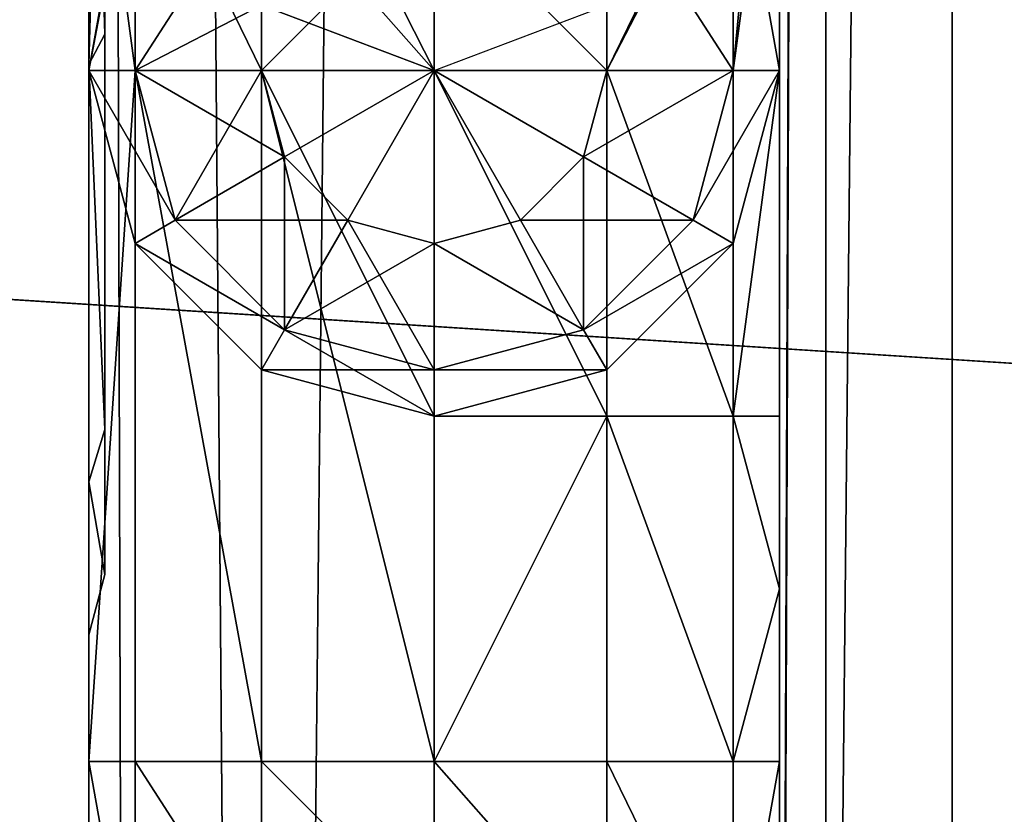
# Model space of a CAD drawing. Extents: x 0 to 923, y 0 to 335.
# Tile 67 of 164: x 281.03 to 283.88, y 158.68 to 160.98. Entities that reach past the tile are written whole.
import ezdxf

# ---------------------------------------------------------------- set-up
doc = ezdxf.new("R2010")
doc.units = 0
doc.layers.get('0').update_dxf_attribs({"color": 13, "linetype": 'CONTINUOUS'})

# ---------------------------------------------------------------- blocks, each defined once
blk = doc.blocks.new('GROUP_4')
for p, q in [((285.5669, 159.8784, 115.9638), (273.6518, 160.6368, 126.772)), ((274.2855, 160.5964, 127.5467), (286.2735, 159.8334, 116.6726))]:
    blk.add_line(p, q)
mesh = blk.add_polyface()
corners = [(286.2735, 159.8334, 116.6726), (274.4377, 171.1058, 127.5467), (274.2855, 160.5964, 127.5467), (286.4427, 171.5215, 116.6726)]
mesh.append_faces([[corners[k] for k in face] for face in [(0, 1, 2), (1, 0, 3)]], dxfattribs={"vtx0": -1})
mesh = blk.add_polyface()
corners = [(273.803, 171.0838, 126.772), (285.5669, 159.8784, 115.9638), (273.6518, 160.6368, 126.772), (285.7351, 171.497, 115.9638)]
mesh.append_faces([[corners[k] for k in face] for face in [(0, 1, 2), (1, 0, 3)]], dxfattribs={"vtx0": -1})
mesh = blk.add_polyface()
corners = [(273.6518, 160.6368, 126.772), (284.2607, 148.3322, 115.9638), (272.4773, 150.2548, 126.772), (285.5669, 159.8784, 115.9638)]
mesh.append_faces([[corners[k] for k in face] for face in [(0, 1, 2), (1, 0, 3)]], dxfattribs={"vtx0": -1})
mesh = blk.add_polyface()
corners = [(284.9594, 148.2181, 116.6726), (274.2855, 160.5964, 127.5467), (273.104, 150.1525, 127.5467), (286.2735, 159.8334, 116.6726)]
mesh.append_faces([[corners[k] for k in face] for face in [(0, 1, 2), (1, 0, 3)]], dxfattribs={"vtx0": -1})
blk = doc.blocks.new('COMPONENT_7')
blk.add_blockref('GROUP_4', (0, 0))
blk = doc.blocks.new('GROUP_2')
mesh = blk.add_polyface()
corners = [(829, 49), (1, 1), (1, 49), (829, 1)]
mesh.append_faces([[corners[k] for k in face] for face in [(0, 1, 2), (1, 0, 3)]], dxfattribs={"vtx0": -1})
mesh = blk.add_polyface()
corners = [(829, 1, 50), (1, 49, 50), (1, 1, 50), (829, 49, 50)]
mesh.append_faces([[corners[k] for k in face] for face in [(0, 1, 2), (1, 0, 3)]], dxfattribs={"vtx0": -1})
blk = doc.blocks.new('COMPONENT_4')
for p, q in [((5, 9.4675), (7.2337, 8.869)), ((7.3585, 9.085, 0.067), (7.2337, 8.869)), ((7.2337, 8.869), (8.869, 7.2337)), ((8.869, 7.2337), (9.085, 7.3585, 0.067)), ((8.869, 7.2337), (9.4675, 5)), ((9.4675, 5), (8.869, 2.7663)), ((8.869, 2.7663), (7.2337, 1.131)), ((8.869, 2.7663), (9.085, 2.6415, 0.067)), ((7.2337, 1.131), (5, 0.5325)), ((7.2337, 1.131), (7.3585, 0.915, 0.067))]:
    blk.add_line(p, q)
mesh = blk.add_polyface()
corners = [(7.3585, 9.085, 0.067), (5, 9.4675), (5, 9.717, 0.067), (7.2337, 8.869)]
mesh.append_faces([[corners[k] for k in face] for face in [(0, 1, 2), (1, 0, 3)]], dxfattribs={"vtx0": -1})
mesh = blk.add_polyface()
corners = [(1.131, 7.2337), (1.131, 2.7663), (0.5325, 5), (2.7663, 8.869), (2.7663, 1.131), (5, 0.5325), (5, 9.4675), (7.2337, 1.131), (7.2337, 8.869), (8.869, 2.7663), (8.869, 7.2337), (9.4675, 5)]
mesh.append_faces([[corners[k] for k in face] for face in [(0, 1, 2), (9, 10, 11)]], dxfattribs={"vtx0": -1})
mesh.append_faces([[corners[k] for k in face] for face in [(1, 3, 4), (4, 3, 5), (5, 6, 7), (7, 8, 9)]], dxfattribs={"vtx0": -1, "vtx1": -1})
mesh.append_faces([[corners[k] for k in face] for face in [(1, 0, 3), (5, 3, 6), (7, 6, 8), (9, 8, 10)]], dxfattribs={"vtx0": -1, "vtx2": -1})
mesh = blk.add_polyface()
corners = [(7.3585, 9.085, 0.067), (8.869, 7.2337), (7.2337, 8.869), (9.085, 7.3585, 0.067)]
mesh.append_faces([[corners[k] for k in face] for face in [(0, 1, 2), (1, 0, 3)]], dxfattribs={"vtx0": -1})
mesh = blk.add_polyface()
corners = [(9.085, 7.3585, 0.067), (9.4675, 5), (8.869, 7.2337), (9.717, 5, 0.067)]
mesh.append_faces([[corners[k] for k in face] for face in [(0, 1, 2), (1, 0, 3)]], dxfattribs={"vtx0": -1})
mesh = blk.add_polyface()
corners = [(9.4675, 5), (9.085, 2.6415, 0.067), (8.869, 2.7663), (9.717, 5, 0.067)]
mesh.append_faces([[corners[k] for k in face] for face in [(0, 1, 2), (1, 0, 3)]], dxfattribs={"vtx0": -1})
mesh = blk.add_polyface()
corners = [(8.869, 2.7663), (7.3585, 0.915, 0.067), (7.2337, 1.131), (9.085, 2.6415, 0.067)]
mesh.append_faces([[corners[k] for k in face] for face in [(0, 1, 2), (1, 0, 3)]], dxfattribs={"vtx0": -1})
mesh = blk.add_polyface()
corners = [(7.2337, 1.131), (5, 0.283, 0.067), (5, 0.5325), (7.3585, 0.915, 0.067)]
mesh.append_faces([[corners[k] for k in face] for face in [(0, 1, 2), (1, 0, 3)]], dxfattribs={"vtx0": -1})
blk = doc.blocks.new('GROUP_19')
for p, q in [((0, 1, 1), (0, 49, 1)), ((0.134, 1, 0.5), (0.134, 49, 0.5)), ((0.5, 1, 0.134), (0.5, 49, 0.134)), ((1, 49), (1, 1)), ((2, 11.6983, 3), (2, 47, 3)), ((2, 47, 3), (2, 11.1983, 3)), ((2.134, 11.1983, 2.5), (2.134, 47, 2.5)), ((2.5, 11.1983, 2.134), (2.5, 47, 2.134)), ((0, 19.6125, 23), (0, 18.1983, 21.5858)), ((2, 18.1983, 21.5858), (2, 19.6125, 23)), ((0, 19.1983, 16.7321), (0, 18.1983, 17)), ((0, 18.1983, 13), (0, 19.1983, 13.2679)), ((2, 19.1983, 16.7321), (2, 18.1983, 17)), ((2, 18.1983, 13), (2, 19.1983, 13.2679)), ((0.134, 18.1983, 16.5), (0.134, 18.9483, 16.299)), ((0.134, 18.9483, 13.701), (0.134, 18.1983, 13.5)), ((1.866, 18.1983, 16.5), (1.866, 18.9483, 16.299)), ((1.866, 18.9483, 13.701), (1.866, 18.1983, 13.5)), ((0.134, 18.1983, 22.2929), (0.134, 18.9054, 23)), ((1.866, 18.1983, 22.2929), (1.866, 18.9054, 23)), ((1, 18.1983, 23), (1, 18.8878, 23.5)), ((0.5, 18.1983, 16.134), (0.5, 18.7653, 15.9821)), ((0.5, 18.7653, 14.0179), (0.5, 18.1983, 13.866)), ((1.5, 18.1983, 16.134), (1.5, 18.7653, 15.9821)), ((1.5, 18.7653, 14.0179), (1.5, 18.1983, 13.866)), ((1, 18.1983, 16), (1, 18.6983, 15.866)), ((1, 18.6983, 14.134), (1, 18.1983, 14)), ((1, 18.1983, 23), (0.5, 18.3878, 23)), ((0.5, 18.1983, 22.8105), (0.5, 18.3878, 23)), ((1, 18.1983, 23), (1.5, 18.3878, 23)), ((1.5, 18.3878, 23), (1.5, 18.1983, 22.8105)), ((0, 18.1983, 17), (0.134, 18.1983, 16.5)), ((0, 18.1983, 17), (0.134, 17.6983, 17)), ((0.134, 18.1983, 13.5), (0, 18.1983, 13)), ((0, 18.1983, 21.5858), (0.134, 18.1983, 22.2929)), ((0.134, 17.6983, 21.0858), (0, 18.1983, 21.5858)), ((0, 18.1983, 13), (0, 16.1983, 13)), ((0, 18.1983, 21.5858), (0, 18.1983, 17)), ((0.134, 18.1983, 16.5), (0.5, 18.1983, 16.134)), ((0.134, 18.1983, 16.5), (0.25, 17.7653, 16.5)), ((0.5, 18.1983, 13.866), (0.134, 18.1983, 13.5)), ((0.134, 18.1983, 22.2929), (0.25, 17.7653, 21.8599)), ((0.134, 18.1983, 22.2929), (0.5, 18.1983, 22.8105)), ((0.134, 16.1983, 13.5), (0.134, 18.1983, 13.5)), ((0.5, 18.1983, 16.134), (1, 18.1983, 16)), ((0.5, 18.1983, 16.134), (0.567, 17.9483, 16.134)), ((1, 18.1983, 14), (0.5, 18.1983, 13.866)), ((0.5, 18.1983, 22.8105), (0.567, 17.9483, 22.5605)), ((0.5, 18.1983, 22.8105), (1, 18.1983, 23)), ((0.5, 16.1983, 13.866), (0.5, 18.1983, 13.866)), ((0.567, 17.9483, 16.134), (1, 18.1983, 16)), ((0.567, 17.9483, 22.5605), (1, 18.1983, 23)), ((0.75, 17.7653, 16.134), (1, 18.1983, 16)), ((0.75, 17.7653, 22.3775), (1, 18.1983, 23)), ((1, 18.1983, 16), (1.5, 18.1983, 16.134)), ((1, 17.6983, 16.134), (1, 18.1983, 16)), ((1, 17.6983, 22.3105), (1, 18.1983, 23)), ((1, 18.1983, 14), (1.5, 18.1983, 13.866)), ((1, 17.1983, 14), (1, 18.1983, 14)), ((1, 18.1983, 23), (1.5, 18.1983, 22.8105)), ((1.433, 17.9483, 22.5605), (1, 18.1983, 23)), ((1.25, 17.7653, 22.3775), (1, 18.1983, 23)), ((1.433, 17.9483, 16.134), (1, 18.1983, 16)), ((1.25, 17.7653, 16.134), (1, 18.1983, 16)), ((1, 18.1983, 14), (1, 16.1983, 14)), ((1.5, 18.1983, 22.8105), (1.433, 17.9483, 22.5605)), ((1.5, 18.1983, 16.134), (1.433, 17.9483, 16.134)), ((1.5, 18.1983, 16.134), (1.866, 18.1983, 16.5)), ((1.5, 18.1983, 13.866), (1.866, 18.1983, 13.5)), ((1.5, 17.1983, 13.866), (1.5, 18.1983, 13.866)), ((1.5, 18.1983, 22.8105), (1.866, 18.1983, 22.2929)), ((1.866, 18.1983, 22.2929), (1.75, 17.7653, 21.8599)), ((1.866, 18.1983, 16.5), (1.75, 17.7653, 16.5)), ((1.866, 18.1983, 16.5), (2, 18.1983, 17)), ((1.866, 18.1983, 13.5), (2, 18.1983, 13)), ((2, 18.1983, 17), (1.866, 17.6983, 17)), ((1.866, 17.6983, 21.0858), (2, 18.1983, 21.5858)), ((1.866, 17.1983, 13.5), (1.866, 18.1983, 13.5)), ((1.866, 18.1983, 22.2929), (2, 18.1983, 21.5858)), ((2, 18.1983, 21.5858), (2, 18.1983, 17)), ((2, 18.1983, 13), (2, 17.1983, 13)), ((0.25, 17.7653, 16.5), (0.567, 17.9483, 16.134)), ((0.25, 17.7653, 21.8599), (0.567, 17.9483, 22.5605)), ((0.567, 17.9483, 16.134), (0.75, 17.7653, 16.134)), ((0.567, 17.9483, 22.5605), (0.75, 17.7653, 22.3775)), ((1.433, 17.9483, 22.5605), (1.25, 17.7653, 22.3775)), ((1.433, 17.9483, 16.134), (1.25, 17.7653, 16.134)), ((1.75, 17.7653, 21.8599), (1.433, 17.9483, 22.5605)), ((1.75, 17.7653, 16.5), (1.433, 17.9483, 16.134)), ((0.134, 17.6983, 17), (0.25, 17.7653, 16.5)), ((0.134, 17.6983, 21.0858), (0.25, 17.7653, 21.8599)), ((0.25, 17.7653, 16.5), (0.567, 17.4483, 16.5)), ((0.25, 17.7653, 21.8599), (0.567, 17.4483, 21.5429)), ((0.567, 17.4483, 16.5), (0.75, 17.7653, 16.134)), ((0.567, 17.4483, 21.5429), (0.75, 17.7653, 22.3775)), ((0.75, 17.7653, 16.134), (1, 17.6983, 16.134)), ((0.75, 17.7653, 22.3775), (1, 17.6983, 22.3105)), ((1.25, 17.7653, 22.3775), (1, 17.6983, 22.3105)), ((1.25, 17.7653, 16.134), (1, 17.6983, 16.134)), ((1.433, 17.4483, 21.5429), (1.25, 17.7653, 22.3775)), ((1.433, 17.4483, 16.5), (1.25, 17.7653, 16.134)), ((1.75, 17.7653, 21.8599), (1.433, 17.4483, 21.5429)), ((1.75, 17.7653, 16.5), (1.433, 17.4483, 16.5)), ((1.866, 17.6983, 21.0858), (1.75, 17.7653, 21.8599)), ((1.866, 17.6983, 17), (1.75, 17.7653, 16.5)), ((0.134, 17.6983, 17), (0.5, 17.3323, 17)), ((0.5, 17.3323, 20.7198), (0.134, 17.6983, 21.0858)), ((0.134, 17.6983, 17), (0.134, 17.6983, 21.0858)), ((1, 17.3323, 16.5), (1, 17.6983, 16.134)), ((1, 17.3323, 21.4269), (1, 17.6983, 22.3105)), ((1.5, 17.3323, 20.7198), (1.866, 17.6983, 21.0858)), ((1.866, 17.6983, 17), (1.5, 17.3323, 17)), ((1.866, 17.6983, 17), (1.866, 17.6983, 21.0858)), ((0.5, 17.3323, 17), (0.567, 17.4483, 16.5)), ((0.5, 17.3323, 20.7198), (0.567, 17.4483, 21.5429)), ((0.567, 17.4483, 16.5), (1, 17.3323, 16.5)), ((0.567, 17.4483, 21.5429), (1, 17.3323, 21.4269)), ((1.433, 17.4483, 21.5429), (1, 17.3323, 21.4269)), ((1.433, 17.4483, 16.5), (1, 17.3323, 16.5)), ((1.5, 17.3323, 20.7198), (1.433, 17.4483, 21.5429)), ((1.5, 17.3323, 17), (1.433, 17.4483, 16.5)), ((0.5, 17.3323, 17), (1, 17.1983, 17)), ((1, 17.1983, 20.5858), (0.5, 17.3323, 20.7198)), ((0.5, 17.3323, 17), (0.5, 17.3323, 20.7198)), ((1, 17.1983, 17), (1, 17.3323, 16.5)), ((1, 17.1983, 20.5858), (1, 17.3323, 21.4269)), ((1, 17.1983, 20.5858), (1.5, 17.3323, 20.7198)), ((1.5, 17.3323, 17), (1, 17.1983, 17)), ((1.5, 17.3323, 17), (1.5, 17.3323, 20.7198)), ((1, 17.1983, 20.5858), (1, 17.1983, 17)), ((1.5, 17.1983, 13.866), (1, 17.1983, 14)), ((1, 16.1983, 14), (1, 17.1983, 14)), ((1.866, 17.1983, 13.5), (1.5, 17.1983, 13.866)), ((1.5, 16.1983, 13.866), (1.5, 17.1983, 13.866)), ((2, 17.1983, 13), (1.866, 17.1983, 13.5)), ((1.866, 16.1983, 13.5), (1.866, 17.1983, 13.5)), ((2, 17.1983, 13), (2, 16.6983, 13)), ((2, 17.1983, 13), (2, 16.1983, 13)), ((2, 16.6983, 13), (2, 11.6983, 3)), ((2, 16.6983, 13), (2, 16.1983, 13)), ((0, 15.1983, 13.2679), (0, 16.1983, 13)), ((0, 16.1983, 13), (0.134, 16.1983, 13.5)), ((0.134, 16.1983, 13.5), (0.134, 15.4483, 13.701)), ((0.134, 16.1983, 13.5), (0.5, 16.1983, 13.866)), ((0.5, 16.1983, 13.866), (0.5, 15.6313, 14.0179)), ((0.5, 16.1983, 13.866), (1, 16.1983, 14)), ((1, 16.1983, 14), (1, 15.6983, 14.134)), ((1.5, 16.1983, 13.866), (1, 16.1983, 14)), ((1.866, 16.1983, 13.5), (1.5, 16.1983, 13.866)), ((1.5, 16.1983, 13.866), (1.5, 15.6313, 14.0179)), ((2, 16.1983, 13), (1.866, 16.1983, 13.5)), ((1.866, 16.1983, 13.5), (1.866, 15.4483, 13.701)), ((2, 15.1983, 13.2679), (2, 16.1983, 13))]:
    blk.add_line(p, q)
mesh = blk.add_polyface()
corners = [(0, 19.6125, 23), (0, 18.1983, 17), (0, 18.1983, 21.5858), (0, 19.1983, 16.7321), (0, 19.9304, 16), (0, 49, 23), (0, 20.1983, 15), (0, 12.7841, 23), (0, 1, 1), (0, 1, 23), (0, 14.1983, 15), (0, 14.4663, 14), (0, 15.1983, 13.2679), (0, 49, 1), (0, 14.1983, 21.5858), (0, 16.1983, 13), (0, 18.1983, 13), (0, 19.1983, 13.2679), (0, 19.9304, 14)]
mesh.append_faces([[corners[k] for k in face] for face in [(0, 1, 2), (7, 8, 9), (10, 7, 14)]], dxfattribs={"vtx0": -1})
mesh.append_faces([[corners[k] for k in face] for face in [(1, 0, 3), (3, 0, 4), (4, 5, 6), (8, 12, 13), (13, 6, 5)]], dxfattribs={"vtx0": -1, "vtx1": -1})
mesh.append_faces([[corners[k] for k in face] for face in [(8, 7, 10)]], dxfattribs={"vtx0": -1, "vtx1": -1, "vtx2": -1})
mesh.append_faces([[corners[k] for k in face] for face in [(4, 0, 5), (8, 10, 11), (8, 11, 12), (13, 12, 15), (13, 15, 16), (13, 16, 17), (13, 17, 18), (13, 18, 6)]], dxfattribs={"vtx0": -1, "vtx2": -1})
mesh = blk.add_polyface()
corners = [(0, 49, 1), (0.134, 1, 0.5), (0, 1, 1), (0.134, 49, 0.5)]
mesh.append_faces([[corners[k] for k in face] for face in [(0, 1, 2), (1, 0, 3)]], dxfattribs={"vtx0": -1})
mesh = blk.add_polyface()
corners = [(0.134, 49, 0.5), (0.5, 1, 0.134), (0.134, 1, 0.5), (0.5, 49, 0.134)]
mesh.append_faces([[corners[k] for k in face] for face in [(0, 1, 2), (1, 0, 3)]], dxfattribs={"vtx0": -1})
mesh = blk.add_polyface()
corners = [(1, 49), (0.5, 1, 0.134), (0.5, 49, 0.134), (1, 1)]
mesh.append_faces([[corners[k] for k in face] for face in [(0, 1, 2), (1, 0, 3)]], dxfattribs={"vtx0": -1})
mesh = blk.add_polyface()
corners = [(359, 49), (1, 1), (1, 49), (359, 1)]
mesh.append_faces([[corners[k] for k in face] for face in [(0, 1, 2), (1, 0, 3)]], dxfattribs={"vtx0": -1})
mesh = blk.add_polyface()
corners = [(2, 47, 3), (2, 16.6983, 13), (2, 11.6983, 3), (2, 17.1983, 13), (2, 18.1983, 13), (2, 19.1983, 13.2679), (2, 19.9304, 14), (2, 20.1983, 15), (2, 19.1983, 16.7321), (2, 18.1983, 21.5858), (2, 18.1983, 17), (2, 19.6125, 23), (2, 19.9304, 16), (2, 47, 23)]
mesh.append_faces([[corners[k] for k in face] for face in [(0, 1, 2), (8, 9, 10)]], dxfattribs={"vtx0": -1})
mesh.append_faces([[corners[k] for k in face] for face in [(1, 0, 3), (3, 0, 4), (4, 0, 5), (5, 0, 6), (6, 0, 7), (9, 8, 11), (11, 12, 13), (13, 7, 0)]], dxfattribs={"vtx0": -1, "vtx1": -1})
mesh.append_faces([[corners[k] for k in face] for face in [(11, 8, 12), (13, 12, 7)]], dxfattribs={"vtx0": -1, "vtx2": -1})
mesh = blk.add_polyface()
corners = [(2.134, 47, 2.5), (2, 11.1983, 3), (2.134, 11.1983, 2.5), (2, 11.6983, 3), (2, 47, 3)]
mesh.append_faces([[corners[k] for k in face] for face in [(0, 1, 2), (3, 0, 4)]], dxfattribs={"vtx0": -1})
mesh.append_faces([[corners[k] for k in face] for face in [(1, 0, 3)]], dxfattribs={"vtx0": -1, "vtx1": -1})
mesh = blk.add_polyface()
corners = [(2.5, 47, 2.134), (2.134, 11.1983, 2.5), (2.5, 11.1983, 2.134), (2.134, 47, 2.5)]
mesh.append_faces([[corners[k] for k in face] for face in [(0, 1, 2), (1, 0, 3)]], dxfattribs={"vtx0": -1})
mesh = blk.add_polyface()
corners = [(3, 11.1983, 2), (2.5, 47, 2.134), (2.5, 11.1983, 2.134), (3, 47, 2)]
mesh.append_faces([[corners[k] for k in face] for face in [(0, 1, 2), (1, 0, 3)]], dxfattribs={"vtx0": -1})
mesh = blk.add_polyface()
corners = [(0.134, 18.9054, 23), (0, 18.1983, 21.5858), (0.134, 18.1983, 22.2929), (0, 19.6125, 23)]
mesh.append_faces([[corners[k] for k in face] for face in [(0, 1, 2), (1, 0, 3)]], dxfattribs={"vtx0": -1})
mesh = blk.add_polyface()
corners = [(2, 19.6125, 23), (1.866, 18.1983, 22.2929), (2, 18.1983, 21.5858), (1.866, 18.9054, 23)]
mesh.append_faces([[corners[k] for k in face] for face in [(0, 1, 2), (1, 0, 3)]], dxfattribs={"vtx0": -1})
mesh = blk.add_polyface()
corners = [(0, 19.1983, 16.7321), (0.134, 18.1983, 16.5), (0, 18.1983, 17), (0.134, 18.9483, 16.299)]
mesh.append_faces([[corners[k] for k in face] for face in [(0, 1, 2), (1, 0, 3)]], dxfattribs={"vtx0": -1})
mesh = blk.add_polyface()
corners = [(0.134, 18.9483, 13.701), (0, 18.1983, 13), (0.134, 18.1983, 13.5), (0, 19.1983, 13.2679)]
mesh.append_faces([[corners[k] for k in face] for face in [(0, 1, 2), (1, 0, 3)]], dxfattribs={"vtx0": -1})
mesh = blk.add_polyface()
corners = [(1.866, 18.9483, 16.299), (2, 18.1983, 17), (1.866, 18.1983, 16.5), (2, 19.1983, 16.7321)]
mesh.append_faces([[corners[k] for k in face] for face in [(0, 1, 2), (1, 0, 3)]], dxfattribs={"vtx0": -1})
mesh = blk.add_polyface()
corners = [(2, 19.1983, 13.2679), (1.866, 18.1983, 13.5), (2, 18.1983, 13), (1.866, 18.9483, 13.701)]
mesh.append_faces([[corners[k] for k in face] for face in [(0, 1, 2), (1, 0, 3)]], dxfattribs={"vtx0": -1})
mesh = blk.add_polyface()
corners = [(1, 18.1983, 23), (0.567, 19.0519, 23.5), (0.5, 18.3878, 23), (1, 18.8878, 23.5)]
mesh.append_faces([[corners[k] for k in face] for face in [(0, 1, 2), (1, 0, 3)]], dxfattribs={"vtx0": -1})
mesh = blk.add_polyface()
corners = [(1.5, 18.3878, 23), (1, 18.8878, 23.5), (1, 18.1983, 23), (1.433, 19.0519, 23.5)]
mesh.append_faces([[corners[k] for k in face] for face in [(0, 1, 2), (1, 0, 3)]], dxfattribs={"vtx0": -1})
mesh = blk.add_polyface()
corners = [(0.5, 18.7653, 15.9821), (0.134, 18.1983, 16.5), (0.134, 18.9483, 16.299), (0.5, 18.1983, 16.134)]
mesh.append_faces([[corners[k] for k in face] for face in [(0, 1, 2), (1, 0, 3)]], dxfattribs={"vtx0": -1})
mesh = blk.add_polyface()
corners = [(0.5, 18.1983, 13.866), (0.134, 18.9483, 13.701), (0.134, 18.1983, 13.5), (0.5, 18.7653, 14.0179)]
mesh.append_faces([[corners[k] for k in face] for face in [(0, 1, 2), (1, 0, 3)]], dxfattribs={"vtx0": -1})
mesh = blk.add_polyface()
corners = [(1.866, 18.9483, 16.299), (1.5, 18.1983, 16.134), (1.5, 18.7653, 15.9821), (1.866, 18.1983, 16.5)]
mesh.append_faces([[corners[k] for k in face] for face in [(0, 1, 2), (1, 0, 3)]], dxfattribs={"vtx0": -1})
mesh = blk.add_polyface()
corners = [(1.866, 18.1983, 13.5), (1.5, 18.7653, 14.0179), (1.5, 18.1983, 13.866), (1.866, 18.9483, 13.701)]
mesh.append_faces([[corners[k] for k in face] for face in [(0, 1, 2), (1, 0, 3)]], dxfattribs={"vtx0": -1})
mesh = blk.add_polyface()
corners = [(0.5, 18.3878, 23), (0.134, 18.1983, 22.2929), (0.5, 18.1983, 22.8105), (0.134, 18.9054, 23)]
mesh.append_faces([[corners[k] for k in face] for face in [(0, 1, 2), (1, 0, 3)]], dxfattribs={"vtx0": -1})
mesh = blk.add_polyface()
corners = [(1.866, 18.9054, 23), (1.5, 18.1983, 22.8105), (1.866, 18.1983, 22.2929), (1.5, 18.3878, 23)]
mesh.append_faces([[corners[k] for k in face] for face in [(0, 1, 2), (1, 0, 3)]], dxfattribs={"vtx0": -1})
mesh = blk.add_polyface()
corners = [(1, 18.6983, 15.866), (0.5, 18.1983, 16.134), (0.5, 18.7653, 15.9821), (1, 18.1983, 16)]
mesh.append_faces([[corners[k] for k in face] for face in [(0, 1, 2), (1, 0, 3)]], dxfattribs={"vtx0": -1})
mesh = blk.add_polyface()
corners = [(1, 18.1983, 14), (0.5, 18.7653, 14.0179), (0.5, 18.1983, 13.866), (1, 18.6983, 14.134)]
mesh.append_faces([[corners[k] for k in face] for face in [(0, 1, 2), (1, 0, 3)]], dxfattribs={"vtx0": -1})
mesh = blk.add_polyface()
corners = [(1, 18.6983, 15.866), (1.5, 18.1983, 16.134), (1, 18.1983, 16), (1.5, 18.7653, 15.9821)]
mesh.append_faces([[corners[k] for k in face] for face in [(0, 1, 2), (1, 0, 3)]], dxfattribs={"vtx0": -1})
mesh = blk.add_polyface()
corners = [(1.5, 18.1983, 13.866), (1, 18.6983, 14.134), (1, 18.1983, 14), (1.5, 18.7653, 14.0179)]
mesh.append_faces([[corners[k] for k in face] for face in [(0, 1, 2), (1, 0, 3)]], dxfattribs={"vtx0": -1})
mesh = blk.add_polyface()
corners = [(1, 18.1983, 23), (0.5, 18.3878, 23), (0.5, 18.1983, 22.8105)]
mesh.append_faces([[corners[k] for k in face] for face in [(0, 1, 2)]])
mesh = blk.add_polyface()
corners = [(0, 18.1983, 17), (0.25, 17.7653, 16.5), (0.134, 17.6983, 17), (0.134, 18.1983, 16.5)]
mesh.append_faces([[corners[k] for k in face] for face in [(0, 1, 2), (1, 0, 3)]], dxfattribs={"vtx0": -1})
mesh = blk.add_polyface()
corners = [(0.25, 17.7653, 21.8599), (0, 18.1983, 21.5858), (0.134, 17.6983, 21.0858), (0.134, 18.1983, 22.2929)]
mesh.append_faces([[corners[k] for k in face] for face in [(0, 1, 2), (1, 0, 3)]], dxfattribs={"vtx0": -1})
mesh = blk.add_polyface()
corners = [(0.134, 18.1983, 13.5), (0, 16.1983, 13), (0.134, 16.1983, 13.5), (0, 18.1983, 13)]
mesh.append_faces([[corners[k] for k in face] for face in [(0, 1, 2), (1, 0, 3)]], dxfattribs={"vtx0": -1})
mesh = blk.add_polyface()
corners = [(0, 18.1983, 21.5858), (0.134, 17.6983, 17), (0.134, 17.6983, 21.0858), (0, 18.1983, 17)]
mesh.append_faces([[corners[k] for k in face] for face in [(0, 1, 2), (1, 0, 3)]], dxfattribs={"vtx0": -1})
mesh = blk.add_polyface()
corners = [(0.5, 18.1983, 16.134), (0.25, 17.7653, 16.5), (0.134, 18.1983, 16.5), (0.567, 17.9483, 16.134)]
mesh.append_faces([[corners[k] for k in face] for face in [(0, 1, 2), (1, 0, 3)]], dxfattribs={"vtx0": -1})
mesh = blk.add_polyface()
corners = [(0.567, 17.9483, 22.5605), (0.134, 18.1983, 22.2929), (0.25, 17.7653, 21.8599), (0.5, 18.1983, 22.8105)]
mesh.append_faces([[corners[k] for k in face] for face in [(0, 1, 2), (1, 0, 3)]], dxfattribs={"vtx0": -1})
mesh = blk.add_polyface()
corners = [(0.5, 16.1983, 13.866), (0.134, 18.1983, 13.5), (0.134, 16.1983, 13.5), (0.5, 18.1983, 13.866)]
mesh.append_faces([[corners[k] for k in face] for face in [(0, 1, 2), (1, 0, 3)]], dxfattribs={"vtx0": -1})
mesh = blk.add_polyface()
corners = [(1, 18.1983, 16), (0.567, 17.9483, 16.134), (0.5, 18.1983, 16.134)]
mesh.append_faces([[corners[k] for k in face] for face in [(0, 1, 2)]])
mesh = blk.add_polyface()
corners = [(1, 18.1983, 23), (0.5, 18.1983, 22.8105), (0.567, 17.9483, 22.5605)]
mesh.append_faces([[corners[k] for k in face] for face in [(0, 1, 2)]])
mesh = blk.add_polyface()
corners = [(1, 16.1983, 14), (0.5, 18.1983, 13.866), (0.5, 16.1983, 13.866), (1, 17.1983, 14), (1, 18.1983, 14)]
mesh.append_faces([[corners[k] for k in face] for face in [(0, 1, 2)]], dxfattribs={"vtx0": -1})
mesh.append_faces([[corners[k] for k in face] for face in [(1, 0, 3)]], dxfattribs={"vtx0": -1, "vtx2": -1})
mesh.append_faces([[corners[k] for k in face] for face in [(4, 1, 3)]], dxfattribs={"vtx1": -1})
mesh = blk.add_polyface()
corners = [(1, 18.1983, 16), (0.75, 17.7653, 16.134), (0.567, 17.9483, 16.134)]
mesh.append_faces([[corners[k] for k in face] for face in [(0, 1, 2)]])
mesh = blk.add_polyface()
corners = [(1, 18.1983, 23), (0.567, 17.9483, 22.5605), (0.75, 17.7653, 22.3775)]
mesh.append_faces([[corners[k] for k in face] for face in [(0, 1, 2)]])
mesh = blk.add_polyface()
corners = [(1, 17.6983, 16.134), (0.75, 17.7653, 16.134), (1, 18.1983, 16)]
mesh.append_faces([[corners[k] for k in face] for face in [(0, 1, 2)]])
mesh = blk.add_polyface()
corners = [(1, 18.1983, 23), (0.75, 17.7653, 22.3775), (1, 17.6983, 22.3105)]
mesh.append_faces([[corners[k] for k in face] for face in [(0, 1, 2)]])
mesh = blk.add_polyface()
corners = [(1.5, 17.1983, 13.866), (1, 18.1983, 14), (1, 17.1983, 14), (1.5, 18.1983, 13.866)]
mesh.append_faces([[corners[k] for k in face] for face in [(0, 1, 2), (1, 0, 3)]], dxfattribs={"vtx0": -1})
mesh = blk.add_polyface()
corners = [(1, 18.1983, 23), (1.433, 17.9483, 22.5605), (1.5, 18.1983, 22.8105)]
mesh.append_faces([[corners[k] for k in face] for face in [(0, 1, 2)]])
mesh = blk.add_polyface()
corners = [(1, 18.1983, 23), (1.25, 17.7653, 22.3775), (1.433, 17.9483, 22.5605)]
mesh.append_faces([[corners[k] for k in face] for face in [(0, 1, 2)]])
mesh = blk.add_polyface()
corners = [(1, 18.1983, 23), (1, 17.6983, 22.3105), (1.25, 17.7653, 22.3775)]
mesh.append_faces([[corners[k] for k in face] for face in [(0, 1, 2)]])
mesh = blk.add_polyface()
corners = [(1.5, 18.1983, 16.134), (1.433, 17.9483, 16.134), (1, 18.1983, 16)]
mesh.append_faces([[corners[k] for k in face] for face in [(0, 1, 2)]])
mesh = blk.add_polyface()
corners = [(1.433, 17.9483, 16.134), (1.25, 17.7653, 16.134), (1, 18.1983, 16)]
mesh.append_faces([[corners[k] for k in face] for face in [(0, 1, 2)]])
mesh = blk.add_polyface()
corners = [(1.25, 17.7653, 16.134), (1, 17.6983, 16.134), (1, 18.1983, 16)]
mesh.append_faces([[corners[k] for k in face] for face in [(0, 1, 2)]])
mesh = blk.add_polyface()
corners = [(1.866, 18.1983, 22.2929), (1.433, 17.9483, 22.5605), (1.75, 17.7653, 21.8599), (1.5, 18.1983, 22.8105)]
mesh.append_faces([[corners[k] for k in face] for face in [(0, 1, 2), (1, 0, 3)]], dxfattribs={"vtx0": -1})
mesh = blk.add_polyface()
corners = [(1.433, 17.9483, 16.134), (1.866, 18.1983, 16.5), (1.75, 17.7653, 16.5), (1.5, 18.1983, 16.134)]
mesh.append_faces([[corners[k] for k in face] for face in [(0, 1, 2), (1, 0, 3)]], dxfattribs={"vtx0": -1})
mesh = blk.add_polyface()
corners = [(1.866, 17.1983, 13.5), (1.5, 18.1983, 13.866), (1.5, 17.1983, 13.866), (1.866, 18.1983, 13.5)]
mesh.append_faces([[corners[k] for k in face] for face in [(0, 1, 2), (1, 0, 3)]], dxfattribs={"vtx0": -1})
mesh = blk.add_polyface()
corners = [(2, 18.1983, 21.5858), (1.75, 17.7653, 21.8599), (1.866, 17.6983, 21.0858), (1.866, 18.1983, 22.2929)]
mesh.append_faces([[corners[k] for k in face] for face in [(0, 1, 2), (1, 0, 3)]], dxfattribs={"vtx0": -1})
mesh = blk.add_polyface()
corners = [(1.75, 17.7653, 16.5), (2, 18.1983, 17), (1.866, 17.6983, 17), (1.866, 18.1983, 16.5)]
mesh.append_faces([[corners[k] for k in face] for face in [(0, 1, 2), (1, 0, 3)]], dxfattribs={"vtx0": -1})
mesh = blk.add_polyface()
corners = [(2, 18.1983, 17), (1.866, 17.6983, 21.0858), (1.866, 17.6983, 17), (2, 18.1983, 21.5858)]
mesh.append_faces([[corners[k] for k in face] for face in [(0, 1, 2), (1, 0, 3)]], dxfattribs={"vtx0": -1})
mesh = blk.add_polyface()
corners = [(2, 18.1983, 13), (1.866, 17.1983, 13.5), (2, 17.1983, 13), (1.866, 18.1983, 13.5)]
mesh.append_faces([[corners[k] for k in face] for face in [(0, 1, 2), (1, 0, 3)]], dxfattribs={"vtx0": -1})
mesh = blk.add_polyface()
corners = [(0.567, 17.9483, 16.134), (0.567, 17.4483, 16.5), (0.25, 17.7653, 16.5), (0.75, 17.7653, 16.134)]
mesh.append_faces([[corners[k] for k in face] for face in [(0, 1, 2), (1, 0, 3)]], dxfattribs={"vtx0": -1})
mesh = blk.add_polyface()
corners = [(0.75, 17.7653, 22.3775), (0.25, 17.7653, 21.8599), (0.567, 17.4483, 21.5429), (0.567, 17.9483, 22.5605)]
mesh.append_faces([[corners[k] for k in face] for face in [(0, 1, 2), (1, 0, 3)]], dxfattribs={"vtx0": -1})
mesh = blk.add_polyface()
corners = [(1.75, 17.7653, 21.8599), (1.25, 17.7653, 22.3775), (1.433, 17.4483, 21.5429), (1.433, 17.9483, 22.5605)]
mesh.append_faces([[corners[k] for k in face] for face in [(0, 1, 2), (1, 0, 3)]], dxfattribs={"vtx0": -1})
mesh = blk.add_polyface()
corners = [(1.433, 17.9483, 16.134), (1.433, 17.4483, 16.5), (1.25, 17.7653, 16.134), (1.75, 17.7653, 16.5)]
mesh.append_faces([[corners[k] for k in face] for face in [(0, 1, 2), (1, 0, 3)]], dxfattribs={"vtx0": -1})
mesh = blk.add_polyface()
corners = [(0.134, 17.6983, 17), (0.567, 17.4483, 16.5), (0.5, 17.3323, 17), (0.25, 17.7653, 16.5)]
mesh.append_faces([[corners[k] for k in face] for face in [(0, 1, 2), (1, 0, 3)]], dxfattribs={"vtx0": -1})
mesh = blk.add_polyface()
corners = [(0.567, 17.4483, 21.5429), (0.134, 17.6983, 21.0858), (0.5, 17.3323, 20.7198), (0.25, 17.7653, 21.8599)]
mesh.append_faces([[corners[k] for k in face] for face in [(0, 1, 2), (1, 0, 3)]], dxfattribs={"vtx0": -1})
mesh = blk.add_polyface()
corners = [(1, 17.3323, 16.5), (0.75, 17.7653, 16.134), (1, 17.6983, 16.134), (0.567, 17.4483, 16.5)]
mesh.append_faces([[corners[k] for k in face] for face in [(0, 1, 2), (1, 0, 3)]], dxfattribs={"vtx0": -1})
mesh = blk.add_polyface()
corners = [(1, 17.6983, 22.3105), (0.567, 17.4483, 21.5429), (1, 17.3323, 21.4269), (0.75, 17.7653, 22.3775)]
mesh.append_faces([[corners[k] for k in face] for face in [(0, 1, 2), (1, 0, 3)]], dxfattribs={"vtx0": -1})
mesh = blk.add_polyface()
corners = [(1.433, 17.4483, 21.5429), (1, 17.6983, 22.3105), (1, 17.3323, 21.4269), (1.25, 17.7653, 22.3775)]
mesh.append_faces([[corners[k] for k in face] for face in [(0, 1, 2), (1, 0, 3)]], dxfattribs={"vtx0": -1})
mesh = blk.add_polyface()
corners = [(1.433, 17.4483, 16.5), (1, 17.6983, 16.134), (1.25, 17.7653, 16.134), (1, 17.3323, 16.5)]
mesh.append_faces([[corners[k] for k in face] for face in [(0, 1, 2), (1, 0, 3)]], dxfattribs={"vtx0": -1})
mesh = blk.add_polyface()
corners = [(1.866, 17.6983, 21.0858), (1.433, 17.4483, 21.5429), (1.5, 17.3323, 20.7198), (1.75, 17.7653, 21.8599)]
mesh.append_faces([[corners[k] for k in face] for face in [(0, 1, 2), (1, 0, 3)]], dxfattribs={"vtx0": -1})
mesh = blk.add_polyface()
corners = [(1.433, 17.4483, 16.5), (1.866, 17.6983, 17), (1.5, 17.3323, 17), (1.75, 17.7653, 16.5)]
mesh.append_faces([[corners[k] for k in face] for face in [(0, 1, 2), (1, 0, 3)]], dxfattribs={"vtx0": -1})
mesh = blk.add_polyface()
corners = [(0.134, 17.6983, 21.0858), (0.5, 17.3323, 17), (0.5, 17.3323, 20.7198), (0.134, 17.6983, 17)]
mesh.append_faces([[corners[k] for k in face] for face in [(0, 1, 2), (1, 0, 3)]], dxfattribs={"vtx0": -1})
mesh = blk.add_polyface()
corners = [(1.866, 17.6983, 17), (1.5, 17.3323, 20.7198), (1.5, 17.3323, 17), (1.866, 17.6983, 21.0858)]
mesh.append_faces([[corners[k] for k in face] for face in [(0, 1, 2), (1, 0, 3)]], dxfattribs={"vtx0": -1})
mesh = blk.add_polyface()
corners = [(1, 17.1983, 17), (0.567, 17.4483, 16.5), (1, 17.3323, 16.5), (0.5, 17.3323, 17)]
mesh.append_faces([[corners[k] for k in face] for face in [(0, 1, 2), (1, 0, 3)]], dxfattribs={"vtx0": -1})
mesh = blk.add_polyface()
corners = [(1, 17.3323, 21.4269), (0.5, 17.3323, 20.7198), (1, 17.1983, 20.5858), (0.567, 17.4483, 21.5429)]
mesh.append_faces([[corners[k] for k in face] for face in [(0, 1, 2), (1, 0, 3)]], dxfattribs={"vtx0": -1})
mesh = blk.add_polyface()
corners = [(1.5, 17.3323, 20.7198), (1, 17.3323, 21.4269), (1, 17.1983, 20.5858), (1.433, 17.4483, 21.5429)]
mesh.append_faces([[corners[k] for k in face] for face in [(0, 1, 2), (1, 0, 3)]], dxfattribs={"vtx0": -1})
mesh = blk.add_polyface()
corners = [(1.5, 17.3323, 17), (1, 17.3323, 16.5), (1.433, 17.4483, 16.5), (1, 17.1983, 17)]
mesh.append_faces([[corners[k] for k in face] for face in [(0, 1, 2), (1, 0, 3)]], dxfattribs={"vtx0": -1})
mesh = blk.add_polyface()
corners = [(1, 17.1983, 20.5858), (0.5, 17.3323, 17), (1, 17.1983, 17), (0.5, 17.3323, 20.7198)]
mesh.append_faces([[corners[k] for k in face] for face in [(0, 1, 2), (1, 0, 3)]], dxfattribs={"vtx0": -1})
mesh = blk.add_polyface()
corners = [(1.5, 17.3323, 20.7198), (1, 17.1983, 17), (1.5, 17.3323, 17), (1, 17.1983, 20.5858)]
mesh.append_faces([[corners[k] for k in face] for face in [(0, 1, 2), (1, 0, 3)]], dxfattribs={"vtx0": -1})
mesh = blk.add_polyface()
corners = [(1, 16.1983, 14), (1.5, 17.1983, 13.866), (1, 17.1983, 14), (1.5, 16.1983, 13.866)]
mesh.append_faces([[corners[k] for k in face] for face in [(0, 1, 2), (1, 0, 3)]], dxfattribs={"vtx0": -1})
mesh = blk.add_polyface()
corners = [(1.866, 16.1983, 13.5), (1.5, 17.1983, 13.866), (1.5, 16.1983, 13.866), (1.866, 17.1983, 13.5)]
mesh.append_faces([[corners[k] for k in face] for face in [(0, 1, 2), (1, 0, 3)]], dxfattribs={"vtx0": -1})
mesh = blk.add_polyface()
corners = [(2, 16.6983, 13), (1.866, 16.1983, 13.5), (2, 16.1983, 13), (1.866, 17.1983, 13.5), (2, 17.1983, 13)]
mesh.append_faces([[corners[k] for k in face] for face in [(0, 1, 2), (3, 0, 4)]], dxfattribs={"vtx0": -1})
mesh.append_faces([[corners[k] for k in face] for face in [(1, 0, 3)]], dxfattribs={"vtx0": -1, "vtx1": -1})
mesh = blk.add_polyface()
corners = [(2, 11.1983, 3), (2, 14.9543, 13.512), (2, 9.6983, 3), (2, 11.6983, 3), (2, 15.1983, 13.2679), (2, 16.1983, 13), (2, 16.6983, 13)]
mesh.append_faces([[corners[k] for k in face] for face in [(0, 1, 2), (5, 3, 6)]], dxfattribs={"vtx0": -1})
mesh.append_faces([[corners[k] for k in face] for face in [(1, 3, 4), (4, 3, 5)]], dxfattribs={"vtx0": -1, "vtx1": -1})
mesh.append_faces([[corners[k] for k in face] for face in [(1, 0, 3)]], dxfattribs={"vtx0": -1, "vtx2": -1})
mesh = blk.add_polyface()
corners = [(0.134, 15.4483, 13.701), (0, 16.1983, 13), (0, 15.1983, 13.2679), (0.134, 16.1983, 13.5)]
mesh.append_faces([[corners[k] for k in face] for face in [(0, 1, 2), (1, 0, 3)]], dxfattribs={"vtx0": -1})
mesh = blk.add_polyface()
corners = [(0.5, 15.6313, 14.0179), (0.134, 16.1983, 13.5), (0.134, 15.4483, 13.701), (0.5, 16.1983, 13.866)]
mesh.append_faces([[corners[k] for k in face] for face in [(0, 1, 2), (1, 0, 3)]], dxfattribs={"vtx0": -1})
mesh = blk.add_polyface()
corners = [(1, 15.6983, 14.134), (0.5, 16.1983, 13.866), (0.5, 15.6313, 14.0179), (1, 16.1983, 14)]
mesh.append_faces([[corners[k] for k in face] for face in [(0, 1, 2), (1, 0, 3)]], dxfattribs={"vtx0": -1})
mesh = blk.add_polyface()
corners = [(1.5, 15.6313, 14.0179), (1, 16.1983, 14), (1, 15.6983, 14.134), (1.5, 16.1983, 13.866)]
mesh.append_faces([[corners[k] for k in face] for face in [(0, 1, 2), (1, 0, 3)]], dxfattribs={"vtx0": -1})
mesh = blk.add_polyface()
corners = [(1.866, 15.4483, 13.701), (1.5, 16.1983, 13.866), (1.5, 15.6313, 14.0179), (1.866, 16.1983, 13.5)]
mesh.append_faces([[corners[k] for k in face] for face in [(0, 1, 2), (1, 0, 3)]], dxfattribs={"vtx0": -1})
mesh = blk.add_polyface()
corners = [(2, 16.1983, 13), (1.866, 15.4483, 13.701), (2, 15.1983, 13.2679), (1.866, 16.1983, 13.5)]
mesh.append_faces([[corners[k] for k in face] for face in [(0, 1, 2), (1, 0, 3)]], dxfattribs={"vtx0": -1})
blk = doc.blocks.new('GROUP_9')
blk.add_blockref('GROUP_19', (1.3531, 0, 730))
at = {"extrusion": (-1, -4.21885e-15, -4.996e-16), "xscale": 0.7, "yscale": 0.7, "zscale": 0.7, "rotation": 359.9999999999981}
blk.add_blockref('COMPONENT_4', (-23.3673, 741.4837, -1.4), dxfattribs=at)
blk = doc.blocks.new('GROUP_7')
for name, p in [('COMPONENT_7', (0, 0)), ('GROUP_2', (46.2295, 142.633, 187.3294)), ('GROUP_9', (279.8764, 142.633, 237.3294))]:
    blk.add_blockref(name, p)

msp = doc.modelspace()

# ---------------------------------------------------------------- block references
msp.add_blockref('GROUP_7', (0, 0))

doc.saveas('drawing.dxf')
